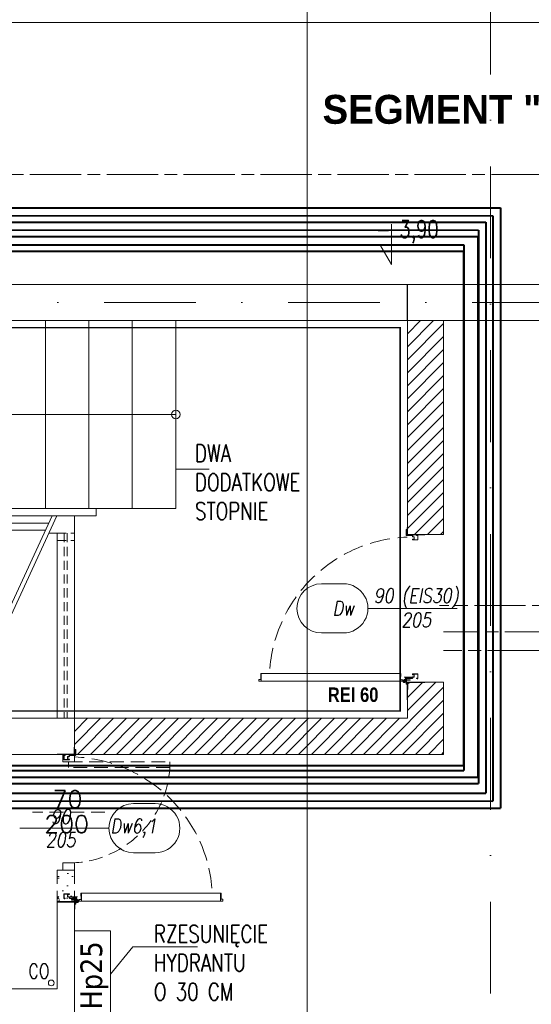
# Model space of a CAD drawing. Header units: millimetres. Extents: x -82287 to 177822, y -399756 to 0.
# Tile 180 of 228: x 52329 to 52683, y -195371 to -194691. Entities that reach past the tile are written whole.
import ezdxf
from ezdxf.enums import TextEntityAlignment as Align
from ezdxf.lldxf.tags import DXFTag

# ---------------------------------------------------------------- set-up
doc = ezdxf.new("R2010")
doc.units = ezdxf.units.MM
doc.header["$MEASUREMENT"] = 0
for name, pattern in [('SUŁOSZOWA - PB 21 03$0$2_3', [1, 0.5, -0.5]), ('SUŁOSZOWA - PB 21 03$0$CACHE', [9.525, 6.35, -3.175]), ('SUŁOSZOWA - PB 21 03$0$CENTER', [0.6, 0.375, -0.075, 0.075, -0.075]), ('SUŁOSZOWA - PB 21 03$0$CHAIN', [0.3543, 0.2362, -0.0295, 0.0591, -0.0295]), ('SUŁOSZOWA - PB 21 03$0$DASHDOT', [25.4, 12.7, -6.35, 0, -6.35]), ('SUŁOSZOWA - PB 21 03$0$Hidden Line', [391.222223, 282.222223, -109]), ('SUŁOSZOWA - PB 21 03$0$HIDDEN2', [4.7625, 3.175, -1.5875])]:
    doc.linetypes.add(name, pattern=pattern)
doc.layers.get('DEFPOINTS').update_dxf_attribs({"lineweight": 50})
doc.layers.add('FL_XREF', color=252, linetype='Continuous')
for name, color, linetype, lineweight, true_color in [('IS_Ciepła_woda', 1, 'DASHDOT', 40, 0xff0000), ('IS_Cyrkulacja', 7, 'DASHWAVE', 40, 0x800080), ('IS_Zimna_woda', 5, 'SOLID', 40, 0x0000ff)]:
    doc.layers.add(name, color=color, linetype=linetype, lineweight=lineweight, true_color=true_color)
for name, color, linetype, lineweight in [('IS_Powrót', 5, 'DASH', 40), ('IS_Zasilanie', 1, 'SOLID', 40), ('SUŁOSZOWA - PB 21 03$0$! WYPOSAŻENIE', 251, 'Continuous', 0), ('SUŁOSZOWA - PB 21 03$0$!! 0_ Istn-sciany', 251, 'Continuous', 0), ('SUŁOSZOWA - PB 21 03$0$!! 0_ Istn-widok', 251, 'Continuous', 0), ('SUŁOSZOWA - PB 21 03$0$!! 0_ Opis', 251, 'Continuous', 0), ('SUŁOSZOWA - PB 21 03$0$!! 0_Istn-armatura', 251, 'Continuous', 0), ('SUŁOSZOWA - PB 21 03$0$!! 0_Opis_pom', 251, 'Continuous', 0), ('SUŁOSZOWA - PB 21 03$0$!! 0_Osie', 251, 'SUŁOSZOWA - PB 21 03$0$DASHDOT', 0), ('SUŁOSZOWA - PB 21 03$0$!! 1  WYDZIELENIE PPOŻ', 251, 'Continuous', 0), ('SUŁOSZOWA - PB 21 03$0$!! 1_droga ewakuacyjna', 251, 'SUŁOSZOWA - PB 21 03$0$CHAIN', 0), ('SUŁOSZOWA - PB 21 03$0$!! 1_drzwi-linia', 251, 'Continuous', 0), ('SUŁOSZOWA - PB 21 03$0$!! 1_hatch projektowane ściany', 251, 'Continuous', 0), ('SUŁOSZOWA - PB 21 03$0$!! 1_OPIS POM NOWE', 251, 'Continuous', 0), ('SUŁOSZOWA - PB 21 03$0$!! 1_PROJ przerywana', 251, 'SUŁOSZOWA - PB 21 03$0$CACHE', 0), ('SUŁOSZOWA - PB 21 03$0$!! 1_PROJ Sciany', 251, 'Continuous', 0), ('SUŁOSZOWA - PB 21 03$0$!! 1_WYBURZENIA HATCH', 251, 'Continuous', 0), ('SUŁOSZOWA - PB 21 03$0$!! 2_Drzwi - nowe remont', 251, 'Continuous', 0), ('SUŁOSZOWA - PB 21 03$0$!! 2_drzwi opis', 251, 'Continuous', 0), ('SUŁOSZOWA - PB 21 03$0$!! 2_WYBURZENIA DO REMONTU', 251, 'Continuous', 0), ('SUŁOSZOWA - PB 21 03$0$0-osie-liniA', 251, 'SUŁOSZOWA - PB 21 03$0$DASHDOT', 0), ('SUŁOSZOWA - PB 21 03$0$Dimension (ISO)', 251, 'Continuous', 0)]:
    doc.layers.add(name, color=color, linetype=linetype, lineweight=lineweight)
doc.layers.add('SUŁOSZOWA - PB 21 03$0$!! 0_ramki', color=251, linetype='Continuous', lineweight=0, plot=False)
doc.styles.add('SUŁOSZOWA - PB 21 03$0$50', font='ROMANS.shx', dxfattribs={"width": 0.8, "oblique": 10, "height": 10})
doc.styles.add('SUŁOSZOWA - PB 21 03$0$ARCHETYP', font='romans.shx', dxfattribs={"height": 15})
doc.styles.add('SUŁOSZOWA - PB 21 03$0$ARIAL', font='tahoma.ttf')
doc.styles.add('SUŁOSZOWA - PB 21 03$0$Note Text (ISO)', font='tahoma.ttf')
doc.styles.add('SUŁOSZOWA - PB 21 03$0$SIMPLEX', font='simplex.shx', dxfattribs={"width": 0.77})
doc.styles.add('SUŁOSZOWA - PB 21 03$0$STYLE10', font='arialbd.ttf')
doc.styles.add('SUŁOSZOWA - PB 21 03$0$STYLE7', font='ARIALNB.TTF')
tags = doc.linetypes.add('DASH', pattern=[15, 10, -5]).pattern_tags.tags
tags[6:7] = [DXFTag(74, 4), DXFTag(75, 0), DXFTag(340, '0'), DXFTag(46, 0.0), DXFTag(50, 0.0), DXFTag(44, 0.0), DXFTag(45, 0.0)]
tags[4:5] = [DXFTag(74, 4), DXFTag(75, 0), DXFTag(340, '0'), DXFTag(46, 0.0), DXFTag(50, 0.0), DXFTag(44, 0.0), DXFTag(45, 0.0)]
tags = doc.linetypes.add('DASHDOT', pattern=[20, 10, -5, 0, -5]).pattern_tags.tags
tags[10:11] = [DXFTag(74, 4), DXFTag(75, 0), DXFTag(340, '0'), DXFTag(46, 0.0), DXFTag(50, 0.0), DXFTag(44, 0.0), DXFTag(45, 0.0)]
tags[8:9] = [DXFTag(74, 4), DXFTag(75, 0), DXFTag(340, '0'), DXFTag(46, 0.0), DXFTag(50, 0.0), DXFTag(44, 0.0), DXFTag(45, 0.0)]
tags[6:7] = [DXFTag(74, 4), DXFTag(75, 0), DXFTag(340, '0'), DXFTag(46, 0.0), DXFTag(50, 0.0), DXFTag(44, 0.0), DXFTag(45, 0.0)]
tags[4:5] = [DXFTag(74, 4), DXFTag(75, 0), DXFTag(340, '0'), DXFTag(46, 0.0), DXFTag(50, 0.0), DXFTag(44, 0.0), DXFTag(45, 0.0)]
tags = doc.linetypes.add('DASHWAVE', pattern='A,10,-5,-20,[138,IS_LineDef.shx,S=2,R=0,X=-20,Y=0],-5', length=40).pattern_tags.tags
tags[16:17] = [DXFTag(74, 4), DXFTag(75, 0), DXFTag(340, '0'), DXFTag(46, 0.0), DXFTag(50, 0.0), DXFTag(44, 0.0), DXFTag(45, 0.0)]
tags[6:7] = [DXFTag(74, 4), DXFTag(75, 0), DXFTag(340, '0'), DXFTag(46, 0.0), DXFTag(50, 0.0), DXFTag(44, 0.0), DXFTag(45, 0.0)]
tags[4:5] = [DXFTag(74, 4), DXFTag(75, 0), DXFTag(340, '0'), DXFTag(46, 0.0), DXFTag(50, 0.0), DXFTag(44, 0.0), DXFTag(45, 0.0)]
tags = doc.linetypes.add('SOLID', pattern=[10, 10, 0]).pattern_tags.tags
tags[6:7] = [DXFTag(74, 4), DXFTag(75, 0), DXFTag(340, '0'), DXFTag(46, 0.0), DXFTag(50, 0.0), DXFTag(44, 0.0), DXFTag(45, 0.0)]
tags[4:5] = [DXFTag(74, 4), DXFTag(75, 0), DXFTag(340, '0'), DXFTag(46, 0.0), DXFTag(50, 0.0), DXFTag(44, 0.0), DXFTag(45, 0.0)]
doc.dimstyles.new('SUŁOSZOWA - PB 21 03$0$Default (ISO)', dxfattribs={"dimscale": 5, "dimtxt": 5, "dimasz": 5, "dimexe": 3.175, "dimexo": 0, "dimgap": 0.762, "dimtad": 1, "dimdec": 0, "dimrnd": 1e-08, "dimzin": 0, "dimtxsty": 'SUŁOSZOWA - PB 21 03$0$Note Text (ISO)', "dimcen": 0.09, "dimdle": 10, "dimclrd": 256, "dimclre": 256, "dimclrt": 256, "dimazin": 0, "dimtfac": 0.70104, "dimtmove": 0, "dimatfit": 3, "dimfxl": 1, "dimtolj": 1, "dimtzin": 0, "dimlwd": -1, "dimlwe": -1, "dimarcsym": 0})
pattern_1 = [(45, (0, 0), (-4.49012806, 4.49012806), [])]

# ---------------------------------------------------------------- blocks, each defined once
blk = doc.blocks.new('SUŁOSZOWA - PB 21 03$0$zaw-dr-90-p')
at = {"color": 2, "linetype": 'SUŁOSZOWA - PB 21 03$0$CENTER', "ltscale": 0.2}
for p, q in [((12, 0), (-12, 0)), ((0, 12), (0, -12)), ((24.5, 24), (31, 24)), ((24.5, 19), (31, 19))]:
    blk.add_line(p, q, dxfattribs=at)
at = {"ltscale": 0.2}
for p, q in [((10, 12), (6.5, 12)), ((10, 0), (10, 6.5))]:
    blk.add_line(p, q, dxfattribs=at)
blk.add_lwpolyline([(0, 6.5), (23.5, 6.5, 0.414214), (28, 11), (28, 31), (24.5, 31), (24.5, 11, -0.414214), (23.5, 10), (0, 10, 4.561698), (7.6, 6.5), (4.9, 4.2)], format="xyb", dxfattribs=at)
blk.add_lwpolyline([(-0.2, -0.2), (-2.5, -0.2), (-2.5, 0.2), (-0.2, 0.2), (-0.2, 2.5), (0.2, 2.5), (0.2, 0.2), (2.8, 0.2), (2.8, -0.2), (0.2, -0.2), (0.2, -2.8), (-0.2, -2.8)], close=True)
blk.add_lwpolyline([(10, 10), (10, 39), (6.5, 39), (6.5, 10)], dxfattribs=at)
blk.add_circle((0, 0), 6.5, dxfattribs=at)
blk = doc.blocks.new('SUŁOSZOWA - PB 21 03$0$drzwi 90- sc 12')
for p, q in [((-13620.32, 20410.16), (-13620.32, 20313.77)), ((-13614.92, 20409.86), (-13620.32, 20409.86)), ((-13616.12, 20410.26), (-13620.22, 20410.26)), ((-13616.12, 20410.26), (-13620, 20410.26)), ((-13618.17, 20410.26), (-13616.22, 20410.26)), ((-13618.17, 20410.26), (-13616.22, 20410.26)), ((-13616.12, 20410.26), (-13616.12, 20411.46)), ((-13616.12, 20411.46), (-13615.02, 20411.46)), ((-13614.92, 20411.36), (-13614.92, 20313.77)), ((-13620.32, 20313.47), (-13620.32, 20317.97)), ((-13614.92, 20313.77), (-13620.32, 20313.77)), ((-13618.22, 20313.37), (-13620.22, 20313.37)), ((-13618.22, 20313.67), (-13618.22, 20313.37)), ((-13618.22, 20313.67), (-13616.42, 20313.67)), ((-13615.92, 20313.17), (-13615.92, 20312.17)), ((-13615.92, 20312.17), (-13615.02, 20312.17)), ((-13614.92, 20312.27), (-13614.92, 20317.97)), ((-13715.57, 20308.32), (-13715.57, 20308.56)), ((-13715.57, 20307.69), (-13715.57, 20308.56)), ((-13715.57, 20307.82), (-13715.57, 20308.56)), ((-13715.57, 20307.72), (-13715.37, 20307.72)), ((-13617.77, 20311.12), (-13617.77, 20305.72)), ((-13617.77, 20311.12), (-13617.77, 20305.72)), ((-13616.17, 20309.92), (-13617.37, 20309.92)), ((-13616.17, 20309.92), (-13616.17, 20311.02)), ((-13715.77, 20301.96), (-13716.27, 20301.96)), ((-13616.77, 20301.96), (-13616.27, 20301.96))]:
    blk.add_line(p, q)
for points in [[(-13665.27, 20284.96), (-13665.27, 20325.83)], [(-13615.57, 20309.64), (-13615.32, 20309.64), (-13615.32, 20309.82), (-13616.32, 20309.82), (-13616.32, 20309.64), (-13615.92, 20309.64)]]:
    blk.add_lwpolyline(points)
at = {"lineweight": 30}
for points in [[(-13716.27, 20308.92), (-13721.27, 20308.92)], [(-13716.27, 20308.92), (-13716.27, 20296.92)], [(-13614.27, 20308.92), (-13609.27, 20308.92)], [(-13614.27, 20308.92), (-13614.27, 20296.92)]]:
    blk.add_lwpolyline(points, dxfattribs=at)
at = {"ltscale": 0.2}
for points in [[(-13715.57, 20307.51), (-13715.57, 20309.48, 0.414214), (-13715.91, 20309.82), (-13719.43, 20309.82, 0.414214), (-13719.77, 20309.48), (-13719.77, 20308.92), (-13719.59, 20308.92), (-13719.59, 20309.48, -0.414214), (-13719.43, 20309.64), (-13716.97, 20309.64)], [(-13716.97, 20309.64), (-13715.91, 20309.64, -0.414214), (-13715.75, 20309.48), (-13715.75, 20307.51)], [(-13715.75, 20307.76), (-13715.75, 20305.58, 0.414214), (-13715.41, 20305.24), (-13714.96, 20305.24, -0.414214), (-13714.8, 20305.08), (-13714.8, 20304.48, 0.414214), (-13714.46, 20304.14), (-13713.28, 20304.14, 0.414214), (-13712.94, 20304.48), (-13712.94, 20305.15, -1), (-13712.75, 20305.15), (-13712.75, 20301.96, -0.414214), (-13712.91, 20301.8), (-13715.43, 20301.8, -0.414214), (-13715.59, 20301.96), (-13715.59, 20302.52), (-13715.77, 20302.52), (-13715.77, 20301.96, 0.414214), (-13715.43, 20301.62), (-13712.91, 20301.62, 0.414214), (-13712.57, 20301.96), (-13712.57, 20305.15, 1), (-13713.12, 20305.15), (-13713.12, 20304.48, -0.414214), (-13713.28, 20304.32), (-13714.46, 20304.32, -0.414214), (-13714.62, 20304.48), (-13714.62, 20305.08, 0.414214), (-13714.96, 20305.42), (-13715.41, 20305.42, -0.414214), (-13715.57, 20305.58), (-13715.57, 20307.64)], [(-13615.92, 20309.64), (-13616.63, 20309.64, 0.414214), (-13616.79, 20309.48), (-13616.79, 20305.58, -0.414214), (-13617.13, 20305.24), (-13617.58, 20305.24, 0.414214), (-13617.74, 20305.08), (-13617.74, 20304.48, -0.414214), (-13618.08, 20304.14), (-13619.26, 20304.14, -0.414214), (-13619.6, 20304.48), (-13619.6, 20305.15, 1), (-13619.79, 20305.15), (-13619.79, 20301.96, 0.414214), (-13619.63, 20301.8), (-13617.11, 20301.8, 0.414214), (-13616.95, 20301.96), (-13616.95, 20302.52), (-13616.77, 20302.52), (-13616.77, 20301.96, -0.414214), (-13617.11, 20301.62), (-13619.63, 20301.62, -0.414214), (-13619.97, 20301.96), (-13619.97, 20305.15, -1), (-13619.42, 20305.15), (-13619.42, 20304.48, 0.414214), (-13619.26, 20304.32), (-13618.08, 20304.32, 0.414214), (-13617.92, 20304.48), (-13617.92, 20305.08, -0.414214), (-13617.58, 20305.42), (-13617.13, 20305.42, 0.414214), (-13616.97, 20305.58), (-13616.97, 20309.48, -0.414214), (-13616.63, 20309.82), (-13613.11, 20309.82, -0.414214), (-13612.77, 20309.48), (-13612.77, 20308.92), (-13612.95, 20308.92), (-13612.95, 20309.48, 0.414214), (-13613.11, 20309.64), (-13615.57, 20309.64)]]:
    blk.add_lwpolyline(points, format="xyb", dxfattribs=at)
blk.add_lwpolyline([(-13616.79, 20308.82), (-13616.97, 20308.82), (-13616.97, 20307.42), (-13616.79, 20307.42)], close=True)
for centre, radius, start, end in [((-13620.22, 20410.16), 0.1, 90, 180), ((-13615.02, 20411.36), 0.1, 0, 90), ((-13620.22, 20313.47), 0.1, 180, 270), ((-13616.42, 20313.17), 0.5, 0, 90), ((-13615.02, 20312.27), 0.1, 270, 0), ((-13616.27, 20311.02), 0.1, 0, 90)]:
    blk.add_arc(centre, radius, start, end)
at = {"linetype": 'SUŁOSZOWA - PB 21 03$0$Hidden Line', "lineweight": 9, "ltscale": 0.05}
blk.add_arc((-13615.5, 20305.14), 99.12, 94.80054, 177.69442, dxfattribs=at)
at = {"xscale": 0.09999999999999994, "yscale": 0.09999999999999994, "zscale": 0.09999999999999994, "rotation": 180.0000000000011}
blk.add_blockref('SUŁOSZOWA - PB 21 03$0$zaw-dr-90-p', (-13614.92, 20310.92), dxfattribs=at)
blk = doc.blocks.new('SUŁOSZOWA - PB 21 03$0$1_ok-opis')
blk.add_line((0, 111.61), (0, 50))
for points in [[(-17, 128.61), (-17, 143.61)], [(17, 128.61), (17, 143.61)]]:
    blk.add_lwpolyline(points)
for centre, start, end in [((0, 143.61), 0, 180), ((0, 128.61), 180, 0)]:
    blk.add_arc(centre, 17, start, end)
at = {"style": 'SUŁOSZOWA - PB 21 03$0$ARCHETYP'}
for tag, height, rotation, p in [('NR', 12, 90, (0, 136.9)), ('NR', 12, 270, (0, 136.9)), ('SZEROKOŚĆ', 10, 90, (-8, 78.29)), ('WYSOKOŚĆ', 10, 270, (-8, 78.29)), ('WYSOKOŚĆ', 10, 90, (8, 78.29)), ('SZEROKOŚĆ', 10, 270, (8, 78.29))]:
    blk.add_attdef(tag, text='', height=height, rotation=rotation, dxfattribs=at).set_placement(p, align=Align.MIDDLE)
blk = doc.blocks.new('SUŁOSZOWA - PB 21 03$0$BLOK OSI')
at = {"layer": 'SUŁOSZOWA - PB 21 03$0$0-osie-liniA', "ltscale": 5}
for points in [[(52592.21, -193637.01), (52592.21, -199860.82)], [(48639.26, -195002.09), (55442.28, -195002.09)]]:
    blk.add_lwpolyline(points, dxfattribs=at)
blk = doc.blocks.new('*D1518')
at = {"layer": 'DEFPOINTS', "color": 0, "transparency": 16777216}
for p in [(-689.8, 120.2), (510.2, 120.2), (510.2, 18.8)]:
    blk.add_point(p, dxfattribs=at)
at = {"layer": 'SUŁOSZOWA - PB 21 03$0$Dimension (ISO)', "transparency": 16777216}
for p, q in [((-689.8, 120.2), (-689.8, 2.9)), ((510.2, 120.2), (510.2, 2.9)), ((-664.8, 18.8), (485.2, 18.8))]:
    blk.add_line(p, q, dxfattribs=at)
for points in [[(-664.8, 22.9), (-664.8, 14.6), (-689.8, 18.8)], [(485.2, 22.9), (485.2, 14.6), (510.2, 18.8)]]:
    blk.add_solid(points, dxfattribs=at)
at = {"layer": 'SUŁOSZOWA - PB 21 03$0$Dimension (ISO)', "lineweight": 9, "transparency": 16777216, "insert": (-160.6, 48.6), "char_height": 25, "attachment_point": 1, "style": 'SUŁOSZOWA - PB 21 03$0$Note Text (ISO)'}
blk.add_mtext('\\A1;1200', dxfattribs=at)
blk = doc.blocks.new('ogrzewanie_1')
at = {"layer": 'IS_Powrót'}
for p, q in [((51041.72, -149133.07), (52588.97, -149133.07)), ((52588.97, -149133.07), (52588.97, -149527.67)), ((52047, -149527.67), (52588.97, -149527.67))]:
    blk.add_line(p, q, dxfattribs=at)
at = {"layer": 'IS_Powrót', "color": 6}
for p, q in [((50724.44, -149142.98), (52583.48, -149142.98)), ((52583.48, -149142.98), (52583.48, -149516.68)), ((52035.72, -149516.68), (52583.48, -149516.68))]:
    blk.add_line(p, q, dxfattribs=at)
at = {"layer": 'IS_Zasilanie'}
for p, q in [((51061.72, -149123.07), (52598.97, -149123.07)), ((52598.97, -149123.07), (52598.97, -149538.03)), ((52057, -149538.03), (52598.97, -149538.03))]:
    blk.add_line(p, q, dxfattribs=at)
at = {"layer": 'IS_Zasilanie', "color": 6}
for p, q in [((50714.44, -149152.98), (52573.48, -149152.98)), ((52573.48, -149152.98), (52573.48, -149508.52)), ((52025.72, -149508.53), (52573.48, -149508.52))]:
    blk.add_line(p, q, dxfattribs=at)
blk = doc.blocks.new('woda_1')
at = {"layer": 'IS_Ciepła_woda'}
for p, q in [((-29685.07, -225080.98), (-27785.44, -225081.91)), ((-27785.44, -225081.91), (-27785.44, -225464.47)), ((-28320.73, -225464.49), (-27785.44, -225464.47))]:
    blk.add_line(p, q, dxfattribs=at)
at = {"layer": 'IS_Cyrkulacja'}
for p, q in [((-29665.07, -225070.98), (-27775.44, -225071.91)), ((-27775.44, -225071.91), (-27775.44, -225476.62)), ((-28309.91, -225476.38), (-27775.44, -225476.62))]:
    blk.add_line(p, q, dxfattribs=at)
at = {"layer": 'IS_Zimna_woda'}
for p, q in [((-29705.07, -225091.91), (-27795.44, -225091.91)), ((-27795.44, -225091.91), (-27795.44, -225455.38)), ((-28329.91, -225455.38), (-27795.44, -225455.38))]:
    blk.add_line(p, q, dxfattribs=at)
blk = doc.blocks.new('SUŁOSZOWA - PB 21 03$0$A$C11ef928a')
at = {"layer": 'SUŁOSZOWA - PB 21 03$0$Dimension (ISO)', "lineweight": 9}
dim = blk.add_linear_dim(base=(510.2, 18.8), p1=(-689.8, 120.2), p2=(510.2, 120.2), angle=180, dimstyle='SUŁOSZOWA - PB 21 03$0$Default (ISO)', override={"dimdec": 0, "dimlfac": 1, "dimtp": 0, "dimtm": 0, "dimtdec": 2, "dimtofl": 0, "dimatfit": 1}, dxfattribs=at)
dim.commit()
dim.dimension.update_dxf_attribs({"geometry": '*D1518', "text_midpoint": (-125.7, 18.8), "dimtype": 128})
blk = doc.blocks.new('SUŁOSZOWA - PB 21 03')
at = {"layer": 'SUŁOSZOWA - PB 21 03$0$!! 1_hatch projektowane ściany'}
h = blk.add_hatch(dxfattribs=at)
h.set_pattern_fill('ANSI31', color=256, scale=2)
h.set_pattern_definition(pattern_1)
h.paths.add_polyline_path([(52534.71142, -194951.5883), (52559.71142, -194951.5883), (52559.71142, -195099.5883), (52534.71142, -195099.5883)])
h = blk.add_hatch(dxfattribs=at)
h.set_pattern_fill('ANSI31', color=256, scale=2)
h.set_pattern_definition(pattern_1)
h.paths.add_polyline_path([(52304.71142, -195226.5883), (52534.71142, -195226.5883), (52534.64273, -195201.5883), (52559.71142, -195201.5883), (52559.71142, -195251.5883), (52304.71142, -195251.5883)])
at = {"layer": 'SUŁOSZOWA - PB 21 03$0$!! 1_WYBURZENIA HATCH'}
h = blk.add_hatch(dxfattribs=at)
h.set_pattern_fill('AR-CONC', color=256, scale=0.1)
h.set_pattern_definition([(50, (0, 0), (18.2184669, -1.5939086), [1.905, -20.955]), (355, (0, 0), (-3.5243421, 19.1056845), [1.524, -16.7640584]), (100.451445, (1.518, -0.133), (14.6941247, 17.5117752), [1.6190009, -17.8090245]), (46.1842, (0, 5.08), (27.107904, -4.2042328), [2.8575, -31.4325]), (96.635558, (2.26, 4.73), (23.7404134, 24.7426125), [2.4285023, -26.713561]), (351.184151, (0, 5.08), (23.7404134, 24.7426125), [2.2859967, -25.1459732]), (21, (2.54, 3.81), (15.1614391, -10.2265198), [1.905, -20.955]), (326, (2.54, 3.81), (6.1802028, 18.4187966), [1.524, -16.764]), (71.451445, (3.803, 2.958), (21.341642, 8.1922769), [1.6190009, -17.8089938]), (37.5, (0, 0), (0.30886033, 8.45550389), [0, -16.5608, 0, -17.018, 0, -16.8275]), (7.5, (0, 0), (6.68196625, 10.0180575), [0, -9.7028, 0, -16.1798, 0, -6.4135]), (327.5, (-5.664, 0), (13.55905952, -0.5728744), [0, -6.35, 0, -19.812, 0, -26.289]), (317.5, (-8.204, 0), (14.81291814, 2.5426491), [0, -8.255, 0, -13.1572, 0, -18.669])])
h.paths.add_polyline_path([(52304.71142, -195331.5883), (52292.71142, -195331.5883), (52292.71142, -195353.73785), (52304.71142, -195353.73785)])
blk.add_lwpolyline([(52534.71142, -194951.5883), (52534.71142, -194926.5883)])
at = {"layer": 'SUŁOSZOWA - PB 21 03$0$!! 0_ Istn-sciany'}
for points in [[(52004.71142, -194926.5883), (52664.71142, -194926.5883)], [(52004.71142, -194951.5883), (52664.71134, -194951.5883)], [(52304.71142, -195086.5883), (52292.63092, -195086.5883)], [(52304.71142, -195086.5883), (52304.71142, -195251.5883)], [(52287.09246, -195098.5883), (52292.71142, -195098.5883)], [(52292.71142, -195098.5883), (52292.71142, -195226.5883)], [(52004.71142, -195226.5883), (52292.71142, -195226.5883)], [(52004.71142, -195251.5883), (52304.71142, -195251.5883)], [(52292.71142, -195353.73785), (52292.71142, -195413.5883)], [(52304.71142, -195353.73785), (52304.71142, -195485.5883)], [(52150.71142, -195413.5883), (52292.71142, -195413.5883)]]:
    blk.add_lwpolyline(points, dxfattribs=at)
at = {"layer": 'SUŁOSZOWA - PB 21 03$0$!! 0_ Istn-widok'}
for points in [[(52284.71142, -194951.5883), (52284.71142, -195081.5883)], [(52314.71142, -194951.5883), (52314.71142, -195081.5883)], [(52344.71142, -194951.5883), (52344.71142, -195081.5883)], [(52374.71142, -194951.5883), (52374.71142, -195081.5883)], [(52194.71142, -195016.5883), (52374.71142, -195016.5883)], [(52159.71142, -195081.5883), (52374.71142, -195081.5883)], [(52319.71142, -195081.5883), (52319.71142, -195086.5883)], [(52164.71142, -195086.5883), (52292.63092, -195086.5883)], [(52164.71142, -195091.5883), (52287.01912, -195091.5883)], [(52224.71142, -195226.5883), (52289.32681, -195086.5883)], [(52228.01554, -195226.5883), (52292.63092, -195086.5883)], [(52304.71142, -195086.5883), (52319.71142, -195086.5883)], [(52159.71142, -195096.5883), (52284.71142, -195096.5883)], [(52292.71142, -195226.5883), (52304.71142, -195226.5883)]]:
    blk.add_lwpolyline(points, dxfattribs=at)
blk.add_lwpolyline([(52329.71142, -195433.5883), (52329.71142, -195373.5883), (52304.71142, -195373.5883), (52304.71142, -195433.5883)], close=True, dxfattribs=at)
blk.add_circle((52374.71142, -195016.5883), 3, dxfattribs=at)
at = {"layer": 'SUŁOSZOWA - PB 21 03$0$!! 0_ Opis'}
for points in [[(52523.75222, -194884.98218), (52523.75222, -194912.98394)], [(52523.75222, -194912.98394), (52515.66881, -194898.98306)], [(52515.66881, -194898.98306), (52569.10302, -194898.98306)], [(52374.71142, -195081.5883), (52374.71142, -195054.3898), (52397.81633, -195054.3898)]]:
    blk.add_lwpolyline(points, dxfattribs=at)
at = {"layer": 'SUŁOSZOWA - PB 21 03$0$!! 0_Istn-armatura'}
blk.add_circle((52288.71142, -195409.5883), 2, dxfattribs=at)
at = {"layer": 'SUŁOSZOWA - PB 21 03$0$!! 0_ramki'}
for points in [[(52465.42916, -193282.57641), (56665.42916, -193282.57641), (56665.42916, -196252.57641), (52465.42916, -196252.57641)], [(51280.42916, -198945.67237), (51280.42916, -194745.67237), (54250.42916, -194745.67237), (54250.42916, -198945.67237)]]:
    blk.add_lwpolyline(points, close=True, dxfattribs=at)
at = {"layer": 'SUŁOSZOWA - PB 21 03$0$!! 1  WYDZIELENIE PPOŻ', "color": 20, "linetype": 'SUŁOSZOWA - PB 21 03$0$2_3', "ltscale": 10, "true_color": 0xf65c09, "const_width": 1}
blk.add_lwpolyline([(52529.71142, -195221.5883), (52009.71142, -195221.5883), (52009.71142, -194956.5883), (52529.71142, -194956.5883)], close=True, dxfattribs=at)
at = {"layer": 'SUŁOSZOWA - PB 21 03$0$!! 1_droga ewakuacyjna', "ltscale": 150}
for points in [[(51848.71138, -194926.5883), (51848.71138, -194850.65907), (52743.68434, -194850.65907), (52743.68434, -195166.81752), (52559.71142, -195166.81752)], [(53200.99707, -195148.61892), (52556.99707, -195148.61892)], [(52156.71142, -196844.5883), (52156.71142, -196753.86725), (52784.86834, -196753.86725), (52784.86834, -195179.66162), (52559.71142, -195179.66162)]]:
    blk.add_lwpolyline(points, dxfattribs=at)
at = {"layer": 'SUŁOSZOWA - PB 21 03$0$!! 1_hatch projektowane ściany'}
for points in [[(52534.71142, -194951.5883), (52559.71142, -194951.5883), (52559.71142, -195099.5883), (52534.71142, -195099.5883)], [(52304.71142, -195226.5883), (52534.71142, -195226.5883), (52534.64273, -195201.5883), (52559.71142, -195201.5883), (52559.71142, -195251.5883), (52304.71142, -195251.5883)]]:
    blk.add_lwpolyline(points, close=True, dxfattribs=at)
at = {"layer": 'SUŁOSZOWA - PB 21 03$0$!! 1_PROJ przerywana'}
for points in [[(52292.71142, -195098.5883), (52304.71142, -195098.5883)], [(52297.71142, -195098.5883), (52297.71142, -195226.5883)], [(52299.71142, -195098.5883), (52299.71142, -195226.5883)], [(52292.71142, -195103.5883), (52304.71142, -195103.5883)], [(52292.71142, -195221.5883), (52304.71142, -195221.5883)], [(52292.71142, -195226.5883), (52304.71142, -195226.5883)]]:
    blk.add_lwpolyline(points, dxfattribs=at)
at = {"layer": 'SUŁOSZOWA - PB 21 03$0$!! 1_PROJ Sciany'}
for points in [[(52534.71142, -195099.5883), (52534.71142, -194951.5883)], [(52559.71142, -195099.5883), (52559.71142, -194951.5883)], [(52534.71142, -195099.5883), (52559.71142, -195099.5883)], [(52304.71142, -195226.5883), (52534.71142, -195226.5883), (52534.71142, -195201.5883)], [(52304.71142, -195251.5883), (52559.71142, -195251.5883), (52559.71142, -195201.5883)], [(52534.71142, -195201.5883), (52559.71142, -195201.5883)]]:
    blk.add_lwpolyline(points, dxfattribs=at)
at = {"layer": 'SUŁOSZOWA - PB 21 03$0$!! 2_WYBURZENIA DO REMONTU', "linetype": 'SUŁOSZOWA - PB 21 03$0$HIDDEN2', "ltscale": 3}
for points in [[(52304.71142, -195256.5883), (52304.71142, -195251.5883), (52296.71142, -195251.5883), (52296.71142, -195256.5883)], [(52370.71142, -195260.5883), (52300.71142, -195260.5883), (52300.71142, -195256.5883), (52370.71142, -195256.5883)], [(52304.71142, -195326.5883), (52304.71142, -195331.5883), (52296.71142, -195331.5883), (52296.71142, -195326.5883)]]:
    blk.add_lwpolyline(points, close=True, dxfattribs=at)
for points in [[(52325.71142, -195291.5883), (52275.71142, -195291.5883)], [(52292.71142, -195331.5883), (52304.71142, -195331.5883)], [(52292.71142, -195331.5883), (52292.71142, -195353.5883)], [(52304.71142, -195331.5883), (52304.71142, -195353.56548)]]:
    blk.add_lwpolyline(points, dxfattribs=at)
at = {"layer": 'SUŁOSZOWA - PB 21 03$0$!! 2_WYBURZENIA DO REMONTU'}
for points in [[(52304.71142, -195353.73785), (52292.71142, -195353.73785)], [(52329.71142, -195403.5883), (52345.07893, -195384.48227), (52389.77829, -195384.48227)]]:
    blk.add_lwpolyline(points, dxfattribs=at)
at = {"layer": 'SUŁOSZOWA - PB 21 03$0$!! 2_WYBURZENIA DO REMONTU', "linetype": 'SUŁOSZOWA - PB 21 03$0$HIDDEN2', "ltscale": 3}
blk.add_arc((52300.71142, -195256.5883), 70, 270.00000004, 0.00000004, dxfattribs=at)
at = {"xscale": -0.1, "yscale": 0.1, "zscale": 0.1, "rotation": 90}
blk.add_blockref('SUŁOSZOWA - PB 21 03$0$A$C11ef928a', (82225.12684, -195364.3052), dxfattribs=at)
at = {"layer": 'SUŁOSZOWA - PB 21 03$0$!! 0_Osie'}
blk.add_blockref('SUŁOSZOWA - PB 21 03$0$BLOK OSI', (0, 63), dxfattribs=at)
at = {"layer": 'SUŁOSZOWA - PB 21 03$0$!! 1_drzwi-linia', "xscale": -1, "rotation": 90}
blk.add_blockref('SUŁOSZOWA - PB 21 03$0$drzwi 90- sc 12', (72843.63576, -208815.85801), dxfattribs=at)
at = {"layer": 'SUŁOSZOWA - PB 21 03$0$!! 2_Drzwi - nowe remont', "rotation": 270}
blk.add_blockref('SUŁOSZOWA - PB 21 03$0$drzwi 90- sc 12', (31995.78708, -208967.85801), dxfattribs=at)
at = {"layer": 'SUŁOSZOWA - PB 21 03$0$!! 2_drzwi opis'}
ref = blk.add_blockref('SUŁOSZOWA - PB 21 03$0$1_ok-opis', (52619.04918, -195150.58834), dxfattribs=dict(at, rotation=90.00000361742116))
ref.add_attrib('WYSOKOŚĆ', '90 (EIS30)', dxfattribs={"layer": '0', "height": 10, "rotation": 0.00000362, "style": 'SUŁOSZOWA - PB 21 03$0$50', "oblique": 10, "width": 0.8}).set_placement((52540.75833, -195142.58834), align=Align.MIDDLE)
ref.add_attrib('SZEROKOŚĆ', '205', dxfattribs={"layer": '0', "height": 10, "rotation": 0.00000362, "style": 'SUŁOSZOWA - PB 21 03$0$50', "oblique": 10, "width": 0.8}).set_placement((52540.75833, -195158.58834), align=Align.MIDDLE)
ref.add_attrib('NR', 'Dw', dxfattribs={"layer": '0', "height": 10, "rotation": 0.00000362, "style": 'SUŁOSZOWA - PB 21 03$0$50', "oblique": 10, "width": 0.8}).set_placement((52490.43794, -195150.58835), align=Align.MIDDLE)
ref = blk.add_blockref('SUŁOSZOWA - PB 21 03$0$1_ok-opis', (52216.93301, -195302.58835), dxfattribs=dict(at, rotation=270.0000036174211))
ref.add_attrib('WYSOKOŚĆ', '205', dxfattribs={"layer": '0', "height": 10, "rotation": 180.00000362, "style": 'SUŁOSZOWA - PB 21 03$0$50', "oblique": 10, "text_generation_flag": 6, "width": 0.8}).set_placement((52295.22386, -195310.58834), align=Align.MIDDLE)
ref.add_attrib('SZEROKOŚĆ', '90', dxfattribs={"layer": '0', "height": 10, "rotation": 180.00000362, "style": 'SUŁOSZOWA - PB 21 03$0$50', "oblique": 10, "text_generation_flag": 6, "width": 0.8}).set_placement((52295.22386, -195294.58834), align=Align.MIDDLE)
ref.add_attrib('NR', 'Dw6,1', dxfattribs={"layer": '0', "height": 10, "rotation": 180.00000362, "style": 'SUŁOSZOWA - PB 21 03$0$50', "oblique": 10, "text_generation_flag": 6, "width": 0.8}).set_placement((52345.54425, -195302.58834), align=Align.MIDDLE)
at = {"layer": 'SUŁOSZOWA - PB 21 03$0$! WYPOSAŻENIE', "color": 20, "true_color": 0xf65c09, "insert": (52479.70688, -195205.28734), "char_height": 10, "attachment_point": 1, "style": 'SUŁOSZOWA - PB 21 03$0$STYLE7'}
blk.add_mtext_dynamic_manual_height_columns('REI 60', width=58.1261145, gutter_width=75, heights=[0], dxfattribs=at)
at = {"layer": 'SUŁOSZOWA - PB 21 03$0$!! 0_ Opis'}
for s, height, style, width, p in [('SEGMENT "B"', 20, 'SUŁOSZOWA - PB 21 03$0$STYLE10', 0.95, (52476.08083, -194815.60529)), ('- 3,90', 12, 'SUŁOSZOWA - PB 21 03$0$SIMPLEX', 0.75, (52513.06478, -194894.40494))]:
    blk.add_text(s, height=height, dxfattribs=dict(at, style=style, width=width)).set_placement(p)
at = {"layer": 'SUŁOSZOWA - PB 21 03$0$!! 0_ Opis', "ltscale": 0.7, "style": 'SUŁOSZOWA - PB 21 03$0$ARIAL'}
blk.add_text('Hp25', height=15, rotation=90, dxfattribs=at).set_placement((52323.87181, -195427.86923))
at = {"layer": 'SUŁOSZOWA - PB 21 03$0$!! 0_ Opis', "char_height": 12, "attachment_point": 1, "style": 'SUŁOSZOWA - PB 21 03$0$SIMPLEX'}
for s, width, insert in [('DWA DODATKOWE STOPNIE', 46.7031119, (52387.99054, -195037.37975)), ('RZESUNIĘCIE HYDRANTU O 30 CM', 64.6064581, (52359.62767, -195369.62178))]:
    blk.add_mtext_dynamic_manual_height_columns(s, width=width, gutter_width=75, heights=[0], dxfattribs=dict(at, insert=insert))
at = {"layer": 'SUŁOSZOWA - PB 21 03$0$!! 0_Istn-armatura', "style": 'SUŁOSZOWA - PB 21 03$0$ARCHETYP', "width": 0.8}
blk.add_text('CO', height=10, rotation=0.00000004, dxfattribs=at).set_placement((52272.8883, -195406.41175))
at = {"layer": 'SUŁOSZOWA - PB 21 03$0$!! 0_Opis_pom', "ltscale": 0.7, "style": 'SUŁOSZOWA - PB 21 03$0$ARIAL'}
for tag, p in [('B0,19', (52679.2094, -194257.55204)), ('B2,14', (73874.0461, -194402.0887)), ('B2,12', (73342.49259, -194413.89249)), ('B1,21', (60405.50261, -194427.18207)), ('B2,11', (73069.01144, -194438.89383)), ('B2,16', (75195.07765, -194441.83446)), ('A1,16', (59129.54925, -194448.08429)), ('B1/17', (59524.53699, -194450.37428)), ('B1,19', (59914.81903, -194448.15658)), ('1,23', (61575.22173, -194450.37428)), ('1,22', (60947.33929, -194456.1144)), ('B0,15', (51514.15008, -194461.8073)), ('A1,1', (58808.06672, -194460.94161)), ('B2,19.1', (76701.67035, -194466.03695)), ('B3,7', (87459.81312, -194465.07097)), ('B3,3', (88235.73906, -194465.79732)), ('B2,17', (75506.7465, -194471.3759)), ('B0,18', (52071.43815, -194478.40179)), ('B1,18', (59715.51745, -194473.87108)), ('B3,8', (90006.66539, -194478.47972)), ('B3,6', (86826.65132, -194483.15512)), ('B1,20', (60198.53687, -194490.17374)), ('B2,10', (72728.63362, -194489.37283)), ('B2,15', (74566.38885, -194487.81114)), ('B2,13', (73649.91716, -194500.01242)), ('A0,6', (49094.40602, -194505.72387)), ('A2,5', (72452.45009, -194505.90583)), ('A0,4', (49692.81919, -194517.93289)), ('B0,22', (54187.56644, -194519.04308)), ('A1,6', (58565.96262, -194514.50753)), ('B1,1', (61908.24378, -194515.48656)), ('A0,3', (49906.53818, -194524.03766)), ('A0,5', (49399.71914, -194533.19455)), ('B0,20', (53125.45224, -194527.8835)), ('B0,21', (53847.26622, -194535.08002)), ('B1,3', (62229.35503, -194604.49851)), ('B2,18', (75922.43604, -194612.23635)), ('B2,19', (77152.69039, -194617.53776)), ('A3,4', (85509.27934, -194642.47136)), ('B0,24B', (54824.42896, -194684.26784)), ('B1,4', (63476.45184, -194691.11207)), ('B0,16', (51457.40872, -194704.43091)), ('B0,13', (50367.63944, -194706.5583)), ('B0,17', (51897.58569, -194706.77195)), ('A2,4', (71695.75649, -194707.44268)), ('A1,5', (58149.22649, -194724.80163)), ('A2.1', (72371.45884, -194731.56251)), ('B0,23', (54542.05776, -194742.93939)), ('A1,2', (58744.42262, -194746.622)), ('B1,2D', (60756.29674, -194750.92727)), ('A1,15', (59129.54925, -194780.73348)), ('B0,14', (50962.60809, -194789.06568)), ('B1,4', (63483.03852, -194791.04365)), ('A3.1', (86079.08704, -194786.62422)), ('A0,2', (49295.91259, -194810.95246)), ('B2.7', (74548.27897, -194836.12781)), ('B3,2', (89035.72921, -194837.99287)), ('B0,7', (52851.95551, -194845.56115)), ('B1,2B', (62374.83512, -194841.86715)), ('B1,2A', (61803.35407, -194869.27513)), ('B0,8', (51561.38742, -194890.27848)), ('A1,3', (58810.05243, -195008.83917)), ('A3.2', (86016.50296, -195004.88875)), ('A0,1', (49914.27925, -195025.82804)), ('A0,10', (49695.87246, -195042.9259)), ('B0,17', (51225.06492, -195049.74007)), ('B0,6', (52110.41055, -195069.39267)), ('B1,8', (61403.63433, -195071.25189)), ('A2.2', (72371.45884, -195070.78713)), ('B2.2', (74976.1855, -195068.47988)), ('A0,7', (49042.50308, -195082.6056)), ('B3,11', (88623.94853, -195099.23575)), ('B3,4', (87612.56208, -195132.78192)), ('B3,5', (86839.47632, -195174.05241)), ('B0,12', (50313.60595, -195207.52936)), ('B0,11', (50726.178, -195219.06638)), ('B3,10', (89778.42161, -195220.68871)), ('B1,6', (63686.26823, -195231.3997)), ('B0,24A', (54359.17011, -195245.97867)), ('A1,4', (58093.66276, -195250.96213)), ('B0,10', (51476.34179, -195259.44699)), ('B3,9', (90479.74099, -195260.18621)), ('A0,11', (49643.96951, -195271.84772)), ('B1,14', (59332.54805, -195280.73534)), ('A0,8', (49042.50308, -195293.21363)), ('B0,9', (51798.4912, -195291.17482)), ('B2,21', (75970.16114, -195290.81005)), ('B1,13', (60186.62513, -195314.46953)), ('B0,3', (52068.59538, -195319.60465)), ('B1,10', (60892.94126, -195319.45825)), ('B1,5', (63419.22943, -195317.21026)), ('A2.3', (71832.37045, -195318.78232)), ('B2,9', (73175.51251, -195317.21162)), ('B2,4', (74493.5947, -195318.7733)), ('B2,3', (74674.2815, -195319.28036)), ('A3,3', (85569.83931, -195318.78232)), ('B3,1', (88723.65615, -195329.98594)), ('B2,8', (73894.209, -195338.18956)), ('B2,20', (77211.021, -195343.82367)), ('B1,9', (61058.12383, -195344.48743)), ('B2.1', (75304.74121, -195348.36327)), ('B0,2', (52227.2348, -195357.98297)), ('B1,2C', (61827.40698, -195369.02625)), ('B1,7', (62134.52151, -195372.05069)), ('B0,1', (53061.17304, -195403.85659)), ('A0,9', (49001.50444, -195413.15723)), ('A0,12', (49689.76592, -195485.50737)), ('B0,4', (52224.78303, -195500.96352)), ('B2,5', (74686.48999, -195507.24036)), ('B1,11', (61050.00078, -195512.89565)), ('B1,12', (60864.00751, -195544.00738)), ('B2,6', (74499.29165, -195549.55175)), ('B0,5', (52066.14362, -195556.83806)), ('C2,2', (74812.78942, -195865.8959)), ('C1,3', (61091.58871, -195973.27844)), ('C0,2A', (52278.30875, -196050.48297)), ('C0,1', (52808.36775, -196132.34208)), ('C1,2', (61690.27405, -196439.72387)), ('C1,1', (62060.59754, -196465.28533)), ('C3,1', (88979.71614, -196545.67785)), ('C0,2B', (53028.88223, -196668.8019)), ('C1,4', (61008.68123, -196686.32122)), ('C2,1', (75334.65984, -196786.2197)), ('C2,3', (74834.65119, -196933.26657)), ('C1,5', (61062.7252, -196991.42453)), ('C1,10', (62127.38542, -196998.81344)), ('C1,9', (62147.33751, -197289.53424)), ('C1,6', (61131.41824, -197329.69535)), ('C0,3', (52181.98562, -197341.92176)), ('D1,1', (73931.12245, -197584.03121)), ('C0,4', (52345.96562, -197596.60561)), ('D0,18', (60296.49264, -197617.95269)), ('C2,4', (75243.70451, -197663.89)), ('D0,7', (59141.53804, -197722.84718)), ('C1,7', (61222.2575, -197737.18052)), ('D0,17', (60701.16801, -197741.44864)), ('D1,4', (73157.19908, -197744.29721)), ('D0,3', (59562.25866, -197751.14316)), ('D1,6', (72757.78643, -197751.22612)), ('D0,6', (58741.71849, -197802.61699)), ('D0,10', (58357.73602, -197820.93991)), ('D,09', (59195.67196, -197881.51243)), ('C0,5', (52269.72696, -197902.4362)), ('C0,6', (52872.93793, -197917.07354)), ('D0,2', (59943.06082, -197917.06725)), ('D1,3', (73475.28953, -197924.29875)), ('D0,16', (60721.3534, -197935.2949)), ('D0,8', (59058.9008, -197963.64925)), ('D0,5', (59448.52586, -197969.8061)), ('C2,5', (74555.08284, -197988.7886)), ('D1,5', (73291.61607, -197999.29956)), ('D0,4', (59655.02693, -198042.2589)), ('D0,15', (60692.12223, -198127.4643)), ('D0,1', (59931.33074, -198173.12806)), ('D1,2', (73578.07819, -198172.30068)), ('D0,11', (58161.27105, -198211.45823)), ('D0,12', (58250.99458, -198537.17631)), ('D0,13', (58250.99458, -198764.99605)), ('D1,7', (71854.87376, -198786.88467)), ('D0,14', (59130.08589, -198795.3373)), ('D1,8', (71715.35366, -199212.44512))]:
    blk.add_attdef(tag, text='', height=11.968, dxfattribs=at).set_placement(p, align=Align.MIDDLE_CENTER)
at = {"layer": 'SUŁOSZOWA - PB 21 03$0$!! 1_OPIS POM NOWE', "style": 'SUŁOSZOWA - PB 21 03$0$ARIAL'}
for tag, p in [('C1.7A', (61271.6179, -197538.30303)), ('C2.5B', (74970.66097, -197546.70728)), ('C2,5C', (74903.71123, -197659.13664)), ('C2.4', (75374.07862, -197726.11453)), ('D1,2B', (74322.25834, -197791.43247)), ('C1.7C', (61260.26049, -197811.38428)), ('C1.8B', (61588.27341, -197817.62151)), ('C1.8A', (61884.42005, -197818.94854)), ('C1.7B', (61322.12354, -197933.89849)), ('C2,5A', (74943.41937, -197993.49482)), ('E1.2', (62164.78326, -198139.98688)), ('E1.5E', (62692.10372, -198153.27854)), ('D1,2C', (73419.9359, -198156.57844)), ('E2.9', (75361.45041, -198161.88904)), ('E2.7', (76022.45692, -198162.26272)), ('E3.1', (88990.58975, -198158.87886)), ('D1,2A', (74280.17915, -198172.30068)), ('E1.5D', (62993.60773, -198185.416)), ('E1.1', (61330.46191, -198191.9806)), ('E1.5C', (63016.9343, -198246.3437)), ('E1.5B', (63264.15117, -198307.8661)), ('E3.2', (88781.41347, -198385.24275)), ('E1.6', (61022.6264, -198421.00827)), ('E2.2', (74782.75417, -198427.85813)), ('E2.8', (75757.29014, -198437.09188)), ('E2.6', (76531.8031, -198444.40756)), ('E3.4', (89392.22607, -198450.03942)), ('E1.5A', (63049.47589, -198456.39852)), ('E1.5F', (62736.15118, -198589.14592)), ('E1.5G', (62892.39981, -198586.12622)), ('E1,4', (61888.25021, -198652.6996)), ('E2.1', (75803.99631, -198697.05773)), ('E1.5L', (63297.7633, -198733.65678)), ('E1.3', (61058.5992, -198806.28147)), ('E1.5H', (62893.53005, -198830.01758)), ('E2,3', (74778.52304, -198843.9541)), ('E3.3', (89150.95684, -198867.32581)), ('E1.5K', (63266.15427, -198904.67789)), ('E1.5I', (62723.74907, -199005.87002)), ('E2.4', (75135.87669, -199083.20857)), ('E2.5', (76615.04061, -199164.91143)), ('E1.5J', (63204.25187, -199215.697))]:
    blk.add_attdef(tag, text='', height=11.968, dxfattribs=at).set_placement(p, align=Align.MIDDLE_CENTER)
at = {"layer": 'SUŁOSZOWA - PB 21 03$0$!! 2_WYBURZENIA DO REMONTU', "linetype": 'SUŁOSZOWA - PB 21 03$0$HIDDEN2', "ltscale": 3, "style": 'SUŁOSZOWA - PB 21 03$0$ARCHETYP'}
for s, p in [('70', (52289.68862, -195288.5883)), ('200', (52283.90735, -195305.73544))]:
    blk.add_text(s, height=12, rotation=359.99999996, dxfattribs=at).set_placement(p)

msp = doc.modelspace()

# ---------------------------------------------------------------- block references
at = {"layer": 'FL_XREF'}
msp.add_blockref('SUŁOSZOWA - PB 21 03', (62.28, 52.9), dxfattribs=at)
at = {"layer": 'IS_Zasilanie'}
msp.add_blockref('ogrzewanie_1', (62.28, -45697.72), dxfattribs=at)
at = {"layer": 'IS_Zimna_woda'}
msp.add_blockref('woda_1', (80431.53, 30245.63), dxfattribs=at)

doc.saveas('drawing.dxf')
